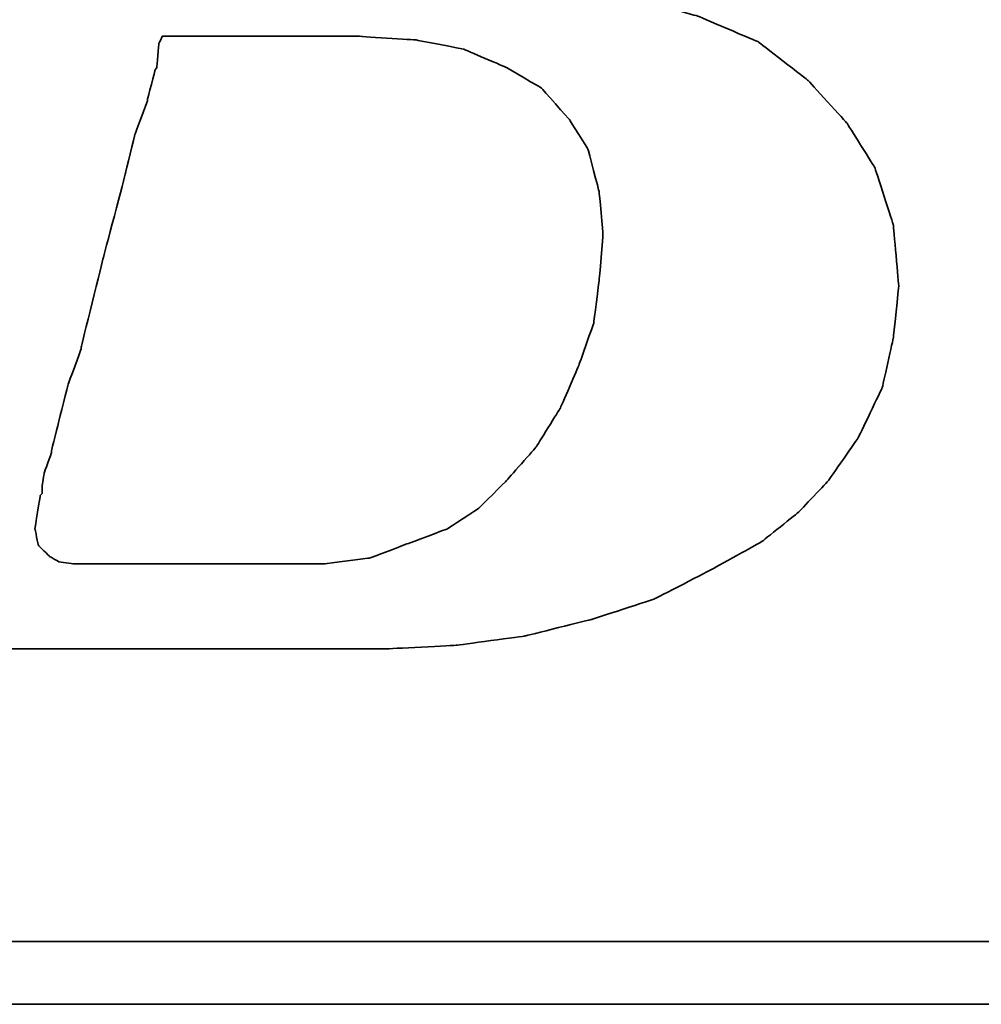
# Model space of a CAD drawing. Header units: millimetres. Extents: x 13 to 412, y 108 to 241.
# Tile 27 of 51: x 281 to 284.41, y 140.81 to 144.3. Entities that reach past the tile are written whole.
import ezdxf

# ---------------------------------------------------------------- set-up
doc = ezdxf.new("R2010")
doc.units = ezdxf.units.MM
doc.header["$LTSCALE"] = 0.15
doc.layers.add('DIM', color=4, linetype='CONTINUOUS')
doc.layers.add('layer 1', color=7, linetype='CONTINUOUS')

# ---------------------------------------------------------------- blocks, each defined once
blk = doc.blocks.new('TBI MOTION logo(完整正式版)')
at = {"layer": 'layer 1', "color": 22, "lineweight": 35}
for points, knots in [([(-64.65375, -6.86375), (-64.65375, -6.86375), (-64.84375, -7.29625), (-64.84375, -7.29625), (-64.84375, -7.29625), (-64.84375, -7.29625), (-64.86875, -7.34375), (-64.86875, -7.34375), (-64.86875, -7.34375), (-64.86875, -7.34375), (-64.86875, -7.36875), (-64.86875, -7.36875), (-64.86875, -7.36875), (-64.86875, -7.36875), (-65.15375, -7.65375), (-65.15375, -7.65375), (-65.15375, -7.65375), (-65.15375, -7.65375), (-65.17875, -7.65375), (-65.17875, -7.65375), (-65.17875, -7.65375), (-65.17875, -7.65375), (-65.20375, -7.67875), (-65.20375, -7.67875), (-65.20375, -7.67875), (-65.20375, -7.67875), (-65.58875, -7.87125), (-65.58875, -7.87125), (-65.58875, -7.87125), (-65.58875, -7.87125), (-65.63375, -7.87125), (-65.63375, -7.87125), (-65.63375, -7.87125), (-65.63375, -7.87125), (-65.65875, -7.89375), (-65.65875, -7.89375), (-65.65875, -7.89375), (-65.65875, -7.89375), (-66.09375, -7.94375), (-66.09375, -7.94375), (-66.09375, -7.94375), (-66.09375, -7.94375), (-66.11375, -7.94375), (-66.11375, -7.94375), (-66.11375, -7.94375), (-66.11375, -7.94375), (-66.16375, -7.94375), (-66.16375, -7.94375), (-66.16375, -7.94375), (-66.16375, -7.94375), (-66.30875, -7.94375), (-66.30875, -7.94375), (-66.30875, -7.94375), (-66.30875, -7.94375), (-66.69375, -7.94375), (-66.69375, -7.94375), (-66.69375, -7.94375), (-66.69375, -7.94375), (-67.07375, -7.94375), (-67.07375, -7.94375), (-67.07375, -7.94375), (-67.07375, -7.94375), (-67.12375, -7.94375), (-67.12375, -7.94375), (-67.12375, -7.94375), (-67.12375, -7.94375), (-67.12375, -7.96625), (-67.12375, -7.96625), (-67.12375, -7.96625), (-67.12375, -7.96625), (-67.14875, -7.99125), (-67.14875, -7.99125), (-67.14875, -7.99125), (-67.14875, -7.99125), (-67.24375, -8.34875), (-67.24375, -8.34875), (-67.24375, -8.34875), (-67.24375, -8.34875), (-67.31375, -8.68625), (-67.31375, -8.68625), (-67.31375, -8.68625), (-67.31375, -8.68625), (-67.26875, -8.68625), (-67.26875, -8.68625), (-67.26875, -8.68625), (-67.26875, -8.68625), (-67.07375, -8.68625), (-67.07375, -8.68625), (-67.07375, -8.68625), (-67.07375, -8.68625), (-66.54875, -8.68625), (-66.54875, -8.68625), (-66.54875, -8.68625), (-66.54875, -8.68625), (-65.82625, -8.68625), (-65.82625, -8.68625), (-65.82625, -8.68625), (-65.82625, -8.68625), (-65.01375, -8.68625), (-65.01375, -8.68625), (-65.01375, -8.68625), (-65.01375, -8.68625), (-64.05375, -8.68625), (-64.05375, -8.68625), (-64.05375, -8.68625), (-64.05375, -8.68625), (-62.08375, -8.68625), (-62.08375, -8.68625), (-62.08375, -8.68625), (-62.08375, -8.68625), (-60.06875, -8.68625), (-60.06875, -8.68625), (-60.06875, -8.68625), (-60.06875, -8.68625), (-59.10875, -8.68625), (-59.10875, -8.68625), (-59.10875, -8.68625), (-59.10875, -8.68625), (-58.29375, -8.68625), (-58.29375, -8.68625), (-58.29375, -8.68625), (-58.29375, -8.68625), (-57.57375, -8.68625), (-57.57375, -8.68625), (-57.57375, -8.68625), (-57.57375, -8.68625), (-57.04875, -8.68625), (-57.04875, -8.68625), (-57.04875, -8.68625), (-57.04875, -8.68625), (-56.85375, -8.68625), (-56.85375, -8.68625), (-56.85375, -8.68625), (-56.85375, -8.68625), (-56.70875, -8.68625), (-56.70875, -8.68625), (-56.70875, -8.68625), (-56.70875, -8.68625), (-56.61375, -8.68625), (-56.61375, -8.68625), (-56.61375, -8.68625), (-56.61375, -8.68625), (-56.56875, -8.68625), (-56.56875, -8.68625), (-56.56875, -8.68625), (-56.56875, -8.68625), (-55.65375, -8.63875), (-55.65375, -8.63875), (-55.65375, -8.63875), (-55.65375, -8.63875), (-54.76875, -8.51875), (-54.76875, -8.51875), (-54.76875, -8.51875), (-54.76875, -8.51875), (-53.90375, -8.30375), (-53.90375, -8.30375), (-53.90375, -8.30375), (-53.90375, -8.30375), (-53.08875, -8.03875), (-53.08875, -8.03875), (-53.08875, -8.03875), (-53.08875, -8.03875), (-52.34375, -7.65375), (-52.34375, -7.65375), (-52.34375, -7.65375), (-52.34375, -7.65375), (-51.69875, -7.29625), (-51.69875, -7.29625), (-51.69875, -7.29625), (-51.69875, -7.29625), (-51.21875, -6.91125), (-51.21875, -6.91125), (-51.21875, -6.91125), (-51.21875, -6.91125), (-50.83375, -6.50375), (-50.83375, -6.50375), (-50.83375, -6.50375), (-50.83375, -6.50375), (-50.44875, -5.94875), (-50.44875, -5.94875), (-50.44875, -5.94875), (-50.44875, -5.94875), (-50.13875, -5.30375), (-50.13875, -5.30375), (-50.13875, -5.30375), (-50.13875, -5.30375), (-49.99375, -4.65375), (-49.99375, -4.65375), (-49.99375, -4.65375), (-49.99375, -4.65375), (-49.92375, -3.98375), (-49.92375, -3.98375), (-49.92375, -3.98375), (-49.92375, -3.98375), (-49.99375, -3.19374), (-49.99375, -3.19374), (-49.99375, -3.19374), (-49.99375, -3.19374), (-50.23374, -2.44874), (-50.23374, -2.44874), (-50.23374, -2.44874), (-50.23374, -2.44874), (-50.59375, -1.87374), (-50.59375, -1.87374), (-50.59375, -1.87374), (-50.59375, -1.87374), (-51.09875, -1.31874), (-51.09875, -1.31874), (-51.09875, -1.31874), (-51.09875, -1.31874), (-51.74375, -0.81875), (-51.74375, -0.81875), (-51.74375, -0.81875), (-51.74375, -0.81875), (-52.53875, -0.48125), (-52.53875, -0.48125), (-52.53875, -0.48125), (-52.53875, -0.48125), (-53.47375, -0.21875), (-53.47375, -0.21875), (-53.47375, -0.21875), (-53.47375, -0.21875), (-54.52875, -0.04874), (-54.52875, -0.04874), (-54.52875, -0.04874), (-54.52875, -0.04874), (-55.65375, 0.12125), (-55.65375, 0.12125), (-55.65375, 0.12125), (-55.65375, 0.12125), (-54.50375, 0.28624), (-54.50375, 0.28624), (-54.50375, 0.28624), (-54.50375, 0.28624), (-53.83375, 0.38124), (-53.83375, 0.38124), (-53.83375, 0.38124), (-53.83375, 0.38124), (-53.18375, 0.50125), (-53.18375, 0.50125), (-53.18375, 0.50125), (-53.18375, 0.50125), (-52.55875, 0.66874), (-52.55875, 0.66874), (-52.55875, 0.66874), (-52.55875, 0.66874), (-52.03375, 0.86124), (-52.03375, 0.86124), (-52.03375, 0.86124), (-52.03375, 0.86124), (-51.50374, 1.03124), (-51.50374, 1.03124), (-51.50374, 1.03124), (-51.50374, 1.03124), (-51.09875, 1.27125), (-51.09875, 1.27125), (-51.09875, 1.27125), (-51.09875, 1.27125), (-50.71375, 1.48624), (-50.71375, 1.48624), (-50.71375, 1.48624), (-50.71375, 1.48624), (-50.37625, 1.77625), (-50.37625, 1.77625), (-50.37625, 1.77625), (-50.37625, 1.77625), (-49.82375, 2.37625), (-49.82375, 2.37625), (-49.82375, 2.37625), (-49.82375, 2.37625), (-49.41875, 2.99625), (-49.41875, 2.99625), (-49.41875, 2.99625), (-49.41875, 2.99625), (-49.22375, 3.76625), (-49.22375, 3.76625), (-49.22375, 3.76625), (-49.22375, 3.76625), (-49.15375, 4.50874), (-49.15375, 4.50874), (-49.15375, 4.50874), (-49.15375, 4.50874), (-49.20375, 5.25125), (-49.20375, 5.25125), (-49.20375, 5.25125), (-49.20375, 5.25125), (-49.41875, 5.92625), (-49.41875, 5.92625), (-49.41875, 5.92625), (-49.41875, 5.92625), (-49.77875, 6.47625), (-49.77875, 6.47625), (-49.77875, 6.47625), (-49.77875, 6.47625), (-50.33125, 7.02624), (-50.33125, 7.02624), (-50.33125, 7.02624), (-50.33125, 7.02624), (-51.00125, 7.43625), (-51.00125, 7.43625), (-51.00125, 7.43625), (-51.00125, 7.43625), (-51.79375, 7.72625), (-51.79375, 7.72625), (-51.79375, 7.72625), (-51.79375, 7.72625), (-52.72875, 7.89124), (-52.72875, 7.89124), (-52.72875, 7.89124), (-52.72875, 7.89124), (-53.83375, 7.98625), (-53.83375, 7.98625), (-53.83375, 7.98625), (-53.83375, 7.98625), (-53.92875, 7.98625), (-53.92875, 7.98625), (-53.92875, 7.98625), (-53.92875, 7.98625), (-54.26375, 7.98625), (-54.26375, 7.98625), (-54.26375, 7.98625), (-54.26375, 7.98625), (-54.74375, 7.98625), (-54.74375, 7.98625), (-54.74375, 7.98625), (-54.74375, 7.98625), (-55.36875, 7.98625), (-55.36875, 7.98625), (-55.36875, 7.98625), (-55.36875, 7.98625), (-56.13375, 7.98625), (-56.13375, 7.98625), (-56.13375, 7.98625), (-56.13375, 7.98625), (-56.94875, 7.98625), (-56.94875, 7.98625), (-56.94875, 7.98625), (-56.94875, 7.98625), (-58.77625, 7.98625), (-58.77625, 7.98625), (-58.77625, 7.98625), (-58.77625, 7.98625), (-60.59875, 7.98625), (-60.59875, 7.98625), (-60.59875, 7.98625), (-60.59875, 7.98625), (-61.41375, 7.98625), (-61.41375, 7.98625), (-61.41375, 7.98625), (-61.41375, 7.98625), (-62.17875, 7.98625), (-62.17875, 7.98625), (-62.17875, 7.98625), (-62.17875, 7.98625), (-62.80375, 7.98625), (-62.80375, 7.98625), (-62.80375, 7.98625), (-62.80375, 7.98625), (-63.30625, 7.98625), (-63.30625, 7.98625), (-63.30625, 7.98625), (-63.30625, 7.98625), (-63.57375, 7.98625), (-63.57375, 7.98625), (-63.57375, 7.98625), (-63.57375, 7.98625), (-63.57375, 7.96375), (-63.57375, 7.96375), (-63.57375, 7.96375), (-63.57375, 7.96375), (-63.59875, 7.94125), (-63.59875, 7.94125), (-63.59875, 7.94125), (-63.59875, 7.94125), (-63.69375, 7.55625), (-63.69375, 7.55625), (-63.69375, 7.55625), (-63.69375, 7.55625), (-63.76375, 7.24624), (-63.76375, 7.24624), (-63.76375, 7.24624), (-63.76375, 7.24624), (-63.23875, 7.24624), (-63.23875, 7.24624), (-63.23875, 7.24624), (-63.23875, 7.24624), (-62.75875, 7.24624), (-62.75875, 7.24624), (-62.75875, 7.24624), (-62.75875, 7.24624), (-62.61125, 7.24624), (-62.61125, 7.24624), (-62.61125, 7.24624), (-62.61125, 7.24624), (-62.56625, 7.24624), (-62.56625, 7.24624), (-62.56625, 7.24624), (-62.56625, 7.24624), (-62.22875, 7.24624), (-62.22875, 7.24624), (-62.22875, 7.24624), (-62.22875, 7.24624), (-62.20375, 7.24624), (-62.20375, 7.24624), (-62.20375, 7.24624), (-62.20375, 7.24624), (-62.17875, 7.21875), (-62.17875, 7.21875), (-62.17875, 7.21875), (-62.17875, 7.21875), (-61.96375, 7.17125), (-61.96375, 7.17125), (-61.96375, 7.17125), (-61.96375, 7.17125), (-61.72375, 7.12624), (-61.72375, 7.12624), (-61.72375, 7.12624), (-61.72375, 7.12624), (-61.70375, 7.12624), (-61.70375, 7.12624), (-61.70375, 7.12624), (-61.70375, 7.12624), (-61.55875, 7.07624), (-61.55875, 7.07624), (-61.55875, 7.07624), (-61.55875, 7.07624), (-61.50875, 7.07624), (-61.50875, 7.07624), (-61.50875, 7.07624), (-61.50875, 7.07624), (-61.48375, 7.02624), (-61.48375, 7.02624), (-61.48375, 7.02624), (-61.48375, 7.02624), (-61.31875, 6.83375), (-61.31875, 6.83375), (-61.31875, 6.83375), (-61.31875, 6.83375), (-61.29375, 6.81125), (-61.29375, 6.81125), (-61.29375, 6.81125), (-61.29375, 6.81125), (-61.29375, 6.78625), (-61.29375, 6.78625), (-61.29375, 6.78625), (-61.29375, 6.78625), (-61.19875, 6.50124), (-61.19875, 6.50124), (-61.19875, 6.50124), (-61.19875, 6.50124), (-61.17375, 6.45124), (-61.17375, 6.45124), (-61.17375, 6.45124), (-61.17375, 6.45124), (-61.19875, 6.40625), (-61.19875, 6.40625), (-61.19875, 6.40625), (-61.19875, 6.40625), (-61.26875, 5.99624), (-61.26875, 5.99624), (-61.26875, 5.99624), (-61.26875, 5.99624), (-61.26875, 5.85125), (-61.26875, 5.85125), (-61.26875, 5.85125), (-61.26875, 5.85125), (-61.26875, 5.82625), (-61.26875, 5.82625), (-61.26875, 5.82625), (-61.26875, 5.82625), (-61.29375, 5.80625), (-61.29375, 5.80625), (-61.29375, 5.80625), (-61.29375, 5.80625), (-61.34125, 5.66125), (-61.34125, 5.66125), (-61.34125, 5.66125), (-61.34125, 5.66125), (-61.41375, 5.44625), (-61.41375, 5.44625), (-61.41375, 5.44625), (-61.41375, 5.44625), (-61.48375, 5.15625), (-61.48375, 5.15625), (-61.48375, 5.15625), (-61.48375, 5.15625), (-61.58375, 4.82124), (-61.58375, 4.82124), (-61.58375, 4.82124), (-61.58375, 4.82124), (-61.79875, 4.00375), (-61.79875, 4.00375), (-61.79875, 4.00375), (-61.79875, 4.00375), (-62.05875, 2.99625), (-62.05875, 2.99625), (-62.05875, 2.99625), (-62.05875, 2.99625), (-62.34875, 1.91625), (-62.34875, 1.91625), (-62.34875, 1.91625), (-62.34875, 1.91625), (-62.97375, -0.41124), (-62.97375, -0.41124), (-62.97375, -0.41124), (-62.97375, -0.41124), (-63.59875, -2.75875), (-63.59875, -2.75875), (-63.59875, -2.75875), (-63.59875, -2.75875), (-63.88375, -3.86374), (-63.88375, -3.86374), (-63.88375, -3.86374), (-63.88375, -3.86374), (-64.14875, -4.82374), (-64.14875, -4.82374), (-64.14875, -4.82374), (-64.14875, -4.82374), (-64.36375, -5.64125), (-64.36375, -5.64125), (-64.36375, -5.64125), (-64.36375, -5.64125), (-64.43625, -5.97625), (-64.43625, -5.97625), (-64.43625, -5.97625), (-64.43625, -5.97625), (-64.50875, -6.28625), (-64.50875, -6.28625), (-64.50875, -6.28625), (-64.50875, -6.28625), (-64.50875, -6.30875), (-64.50875, -6.30875), (-64.50875, -6.30875), (-64.50875, -6.30875), (-64.57875, -6.50375), (-64.57875, -6.50375), (-64.57875, -6.50375), (-64.57875, -6.50375), (-64.62875, -6.69625), (-64.62875, -6.69625), (-64.62875, -6.69625), (-64.62875, -6.69625), (-64.62875, -6.76875), (-64.62875, -6.76875), (-64.62875, -6.76875), (-64.62875, -6.76875), (-64.62875, -6.81375), (-64.62875, -6.81375), (-64.62875, -6.81375), (-64.62875, -6.81375), (-64.62875, -6.83875), (-64.62875, -6.83875), (-64.62875, -6.83875), (-64.62875, -6.83875), (-64.65375, -6.86375), (-64.65375, -6.86375)], [0, 0, 0, 0, 0.00719424, 0.00719424, 0.00719424, 0.00719425, 0.01438849, 0.01438849, 0.01438849, 0.0143885, 0.02158273, 0.02158273, 0.02158273, 0.02158274, 0.02877698, 0.02877698, 0.02877698, 0.02877699, 0.03597122, 0.03597122, 0.03597122, 0.03597123, 0.04316547, 0.04316547, 0.04316547, 0.04316548, 0.05035971, 0.05035971, 0.05035971, 0.05035972, 0.05755396, 0.05755396, 0.05755396, 0.05755397, 0.0647482, 0.0647482, 0.0647482, 0.06474821, 0.07194245, 0.07194245, 0.07194245, 0.07194246, 0.07913669, 0.07913669, 0.07913669, 0.0791367, 0.08633094, 0.08633094, 0.08633094, 0.08633095, 0.09352518, 0.09352518, 0.09352518, 0.09352519, 0.10071942, 0.10071942, 0.10071942, 0.10071943, 0.10791367, 0.10791367, 0.10791367, 0.10791368, 0.11510791, 0.11510791, 0.11510791, 0.11510792, 0.12230216, 0.12230216, 0.12230216, 0.12230217, 0.1294964, 0.1294964, 0.1294964, 0.12949641, 0.13669065, 0.13669065, 0.13669065, 0.13669066, 0.14388489, 0.14388489, 0.14388489, 0.1438849, 0.15107914, 0.15107914, 0.15107914, 0.15107915, 0.15827338, 0.15827338, 0.15827338, 0.15827339, 0.16546763, 0.16546763, 0.16546763, 0.16546764, 0.17266187, 0.17266187, 0.17266187, 0.17266188, 0.17985612, 0.17985612, 0.17985612, 0.17985613, 0.18705036, 0.18705036, 0.18705036, 0.18705037, 0.1942446, 0.1942446, 0.1942446, 0.19424461, 0.20143885, 0.20143885, 0.20143885, 0.20143886, 0.20863309, 0.20863309, 0.20863309, 0.2086331, 0.21582734, 0.21582734, 0.21582734, 0.21582735, 0.22302158, 0.22302158, 0.22302158, 0.22302159, 0.23021583, 0.23021583, 0.23021583, 0.23021584, 0.23741007, 0.23741007, 0.23741007, 0.23741008, 0.24460432, 0.24460432, 0.24460432, 0.24460433, 0.25179856, 0.25179856, 0.25179856, 0.25179857, 0.25899281, 0.25899281, 0.25899281, 0.25899282, 0.26618705, 0.26618705, 0.26618705, 0.26618706, 0.27338129, 0.27338129, 0.27338129, 0.2733813, 0.28057554, 0.28057554, 0.28057554, 0.28057555, 0.28776978, 0.28776978, 0.28776978, 0.28776979, 0.29496403, 0.29496403, 0.29496403, 0.29496404, 0.30215827, 0.30215827, 0.30215827, 0.30215828, 0.30935252, 0.30935252, 0.30935252, 0.30935253, 0.31654676, 0.31654676, 0.31654676, 0.31654677, 0.32374101, 0.32374101, 0.32374101, 0.32374102, 0.33093525, 0.33093525, 0.33093525, 0.33093526, 0.3381295, 0.3381295, 0.3381295, 0.33812951, 0.34532374, 0.34532374, 0.34532374, 0.34532375, 0.35251799, 0.35251799, 0.35251799, 0.352518, 0.35971223, 0.35971223, 0.35971223, 0.35971224, 0.36690647, 0.36690647, 0.36690647, 0.36690648, 0.37410072, 0.37410072, 0.37410072, 0.37410073, 0.38129496, 0.38129496, 0.38129496, 0.38129497, 0.38848921, 0.38848921, 0.38848921, 0.38848922, 0.39568345, 0.39568345, 0.39568345, 0.39568346, 0.4028777, 0.4028777, 0.4028777, 0.40287771, 0.41007194, 0.41007194, 0.41007194, 0.41007195, 0.41726619, 0.41726619, 0.41726619, 0.4172662, 0.42446043, 0.42446043, 0.42446043, 0.42446044, 0.43165468, 0.43165468, 0.43165468, 0.43165469, 0.43884892, 0.43884892, 0.43884892, 0.43884893, 0.44604317, 0.44604317, 0.44604317, 0.44604318, 0.45323741, 0.45323741, 0.45323741, 0.45323742, 0.46043165, 0.46043165, 0.46043165, 0.46043166, 0.4676259, 0.4676259, 0.4676259, 0.46762591, 0.47482014, 0.47482014, 0.47482014, 0.47482015, 0.48201439, 0.48201439, 0.48201439, 0.4820144, 0.48920863, 0.48920863, 0.48920863, 0.48920864, 0.49640288, 0.49640288, 0.49640288, 0.49640289, 0.50359712, 0.50359712, 0.50359712, 0.50359713, 0.51079137, 0.51079137, 0.51079137, 0.51079138, 0.51798561, 0.51798561, 0.51798561, 0.51798562, 0.52517986, 0.52517986, 0.52517986, 0.52517987, 0.5323741, 0.5323741, 0.5323741, 0.53237411, 0.53956835, 0.53956835, 0.53956835, 0.53956836, 0.54676259, 0.54676259, 0.54676259, 0.5467626, 0.55395683, 0.55395683, 0.55395683, 0.55395684, 0.56115108, 0.56115108, 0.56115108, 0.56115109, 0.56834532, 0.56834532, 0.56834532, 0.56834533, 0.57553957, 0.57553957, 0.57553957, 0.57553958, 0.58273381, 0.58273381, 0.58273381, 0.58273382, 0.58992806, 0.58992806, 0.58992806, 0.58992807, 0.5971223, 0.5971223, 0.5971223, 0.59712231, 0.60431655, 0.60431655, 0.60431655, 0.60431656, 0.61151079, 0.61151079, 0.61151079, 0.6115108, 0.61870504, 0.61870504, 0.61870504, 0.61870505, 0.62589928, 0.62589928, 0.62589928, 0.62589929, 0.63309353, 0.63309353, 0.63309353, 0.63309354, 0.64028777, 0.64028777, 0.64028777, 0.64028778, 0.64748201, 0.64748201, 0.64748201, 0.64748202, 0.65467626, 0.65467626, 0.65467626, 0.65467627, 0.6618705, 0.6618705, 0.6618705, 0.66187051, 0.66906475, 0.66906475, 0.66906475, 0.66906476, 0.67625899, 0.67625899, 0.67625899, 0.676259, 0.68345324, 0.68345324, 0.68345324, 0.68345325, 0.69064748, 0.69064748, 0.69064748, 0.69064749, 0.69784173, 0.69784173, 0.69784173, 0.69784174, 0.70503597, 0.70503597, 0.70503597, 0.70503598, 0.71223022, 0.71223022, 0.71223022, 0.71223023, 0.71942446, 0.71942446, 0.71942446, 0.71942447, 0.72661871, 0.72661871, 0.72661871, 0.72661872, 0.73381295, 0.73381295, 0.73381295, 0.73381296, 0.74100719, 0.74100719, 0.74100719, 0.7410072, 0.74820144, 0.74820144, 0.74820144, 0.74820145, 0.75539568, 0.75539568, 0.75539568, 0.75539569, 0.76258993, 0.76258993, 0.76258993, 0.76258994, 0.76978417, 0.76978417, 0.76978417, 0.76978418, 0.77697842, 0.77697842, 0.77697842, 0.77697843, 0.78417266, 0.78417266, 0.78417266, 0.78417267, 0.79136691, 0.79136691, 0.79136691, 0.79136692, 0.79856115, 0.79856115, 0.79856115, 0.79856116, 0.8057554, 0.8057554, 0.8057554, 0.80575541, 0.81294964, 0.81294964, 0.81294964, 0.81294965, 0.82014388, 0.82014388, 0.82014388, 0.82014389, 0.82733813, 0.82733813, 0.82733813, 0.82733814, 0.83453237, 0.83453237, 0.83453237, 0.83453238, 0.84172662, 0.84172662, 0.84172662, 0.84172663, 0.84892086, 0.84892086, 0.84892086, 0.84892087, 0.85611511, 0.85611511, 0.85611511, 0.85611512, 0.86330935, 0.86330935, 0.86330935, 0.86330936, 0.8705036, 0.8705036, 0.8705036, 0.87050361, 0.87769784, 0.87769784, 0.87769784, 0.87769785, 0.88489209, 0.88489209, 0.88489209, 0.8848921, 0.89208633, 0.89208633, 0.89208633, 0.89208634, 0.89928058, 0.89928058, 0.89928058, 0.89928059, 0.90647482, 0.90647482, 0.90647482, 0.90647483, 0.91366906, 0.91366906, 0.91366906, 0.91366907, 0.92086331, 0.92086331, 0.92086331, 0.92086332, 0.92805755, 0.92805755, 0.92805755, 0.92805756, 0.9352518, 0.9352518, 0.9352518, 0.93525181, 0.94244604, 0.94244604, 0.94244604, 0.94244605, 0.94964029, 0.94964029, 0.94964029, 0.9496403, 0.95683453, 0.95683453, 0.95683453, 0.95683454, 0.96402878, 0.96402878, 0.96402878, 0.96402879, 0.97122302, 0.97122302, 0.97122302, 0.97122303, 0.97841727, 0.97841727, 0.97841727, 0.97841728, 0.98561151, 0.98561151, 0.98561151, 0.98561152, 0.99280576, 0.99280576, 0.99280576, 0.99280577, 1, 1, 1, 1]), ([(-61.03125, -6.57375), (-61.03125, -6.57375), (-61.03125, -6.67125), (-61.03125, -6.67125), (-61.03125, -6.67125), (-61.03125, -6.67125), (-61.05375, -6.69625), (-61.05375, -6.69625), (-61.05375, -6.69625), (-61.05375, -6.69625), (-61.12375, -7.12875), (-61.12375, -7.12875), (-61.12375, -7.12875), (-61.12375, -7.12875), (-61.07875, -7.34375), (-61.07875, -7.34375), (-61.07875, -7.34375), (-61.07875, -7.34375), (-60.93375, -7.48875), (-60.93375, -7.48875), (-60.93375, -7.48875), (-60.93375, -7.48875), (-60.81375, -7.55625), (-60.81375, -7.55625), (-60.81375, -7.55625), (-60.81375, -7.55625), (-60.62375, -7.58375), (-60.62375, -7.58375), (-60.62375, -7.58375), (-60.62375, -7.58375), (-60.30875, -7.58375), (-60.30875, -7.58375), (-60.30875, -7.58375), (-60.30875, -7.58375), (-59.97375, -7.58375), (-59.97375, -7.58375), (-59.97375, -7.58375), (-59.97375, -7.58375), (-59.87875, -7.58375), (-59.87875, -7.58375), (-59.87875, -7.58375), (-59.87875, -7.58375), (-59.63625, -7.58375), (-59.63625, -7.58375), (-59.63625, -7.58375), (-59.63625, -7.58375), (-58.96875, -7.58375), (-58.96875, -7.58375), (-58.96875, -7.58375), (-58.96875, -7.58375), (-58.29375, -7.58375), (-58.29375, -7.58375), (-58.29375, -7.58375), (-58.29375, -7.58375), (-58.05375, -7.58375), (-58.05375, -7.58375), (-58.05375, -7.58375), (-58.05375, -7.58375), (-57.98375, -7.58375), (-57.98375, -7.58375), (-57.98375, -7.58375), (-57.98375, -7.58375), (-57.35875, -7.58375), (-57.35875, -7.58375), (-57.35875, -7.58375), (-57.35875, -7.58375), (-56.78375, -7.50875), (-56.78375, -7.50875), (-56.78375, -7.50875), (-56.78375, -7.50875), (-56.27875, -7.31875), (-56.27875, -7.31875), (-56.27875, -7.31875), (-56.27875, -7.31875), (-55.77375, -7.12875), (-55.77375, -7.12875), (-55.77375, -7.12875), (-55.77375, -7.12875), (-55.36875, -6.86375), (-55.36875, -6.86375), (-55.36875, -6.86375), (-55.36875, -6.86375), (-55.00875, -6.50375), (-55.00875, -6.50375), (-55.00875, -6.50375), (-55.00875, -6.50375), (-54.62375, -6.06875), (-54.62375, -6.06875), (-54.62375, -6.06875), (-54.62375, -6.06875), (-54.31375, -5.56875), (-54.31375, -5.56875), (-54.31375, -5.56875), (-54.31375, -5.56875), (-54.07375, -5.01625), (-54.07375, -5.01625), (-54.07375, -5.01625), (-54.07375, -5.01625), (-53.87875, -4.46374), (-53.87875, -4.46374), (-53.87875, -4.46374), (-53.87875, -4.46374), (-53.80875, -3.91375), (-53.80875, -3.91375), (-53.80875, -3.91375), (-53.80875, -3.91375), (-53.75875, -3.31375), (-53.75875, -3.31375), (-53.75875, -3.31375), (-53.75875, -3.31375), (-53.80875, -2.75875), (-53.80875, -2.75875), (-53.80875, -2.75875), (-53.80875, -2.75875), (-53.95375, -2.20875), (-53.95375, -2.20875), (-53.95375, -2.20875), (-53.95375, -2.20875), (-54.19375, -1.82625), (-54.19375, -1.82625), (-54.19375, -1.82625), (-54.19375, -1.82625), (-54.55375, -1.41875), (-54.55375, -1.41875), (-54.55375, -1.41875), (-54.55375, -1.41875), (-55.00875, -1.15125), (-55.00875, -1.15125), (-55.00875, -1.15125), (-55.00875, -1.15125), (-55.56125, -0.91375), (-55.56125, -0.91375), (-55.56125, -0.91375), (-55.56125, -0.91375), (-56.18125, -0.79375), (-56.18125, -0.79375), (-56.18125, -0.79375), (-56.18125, -0.79375), (-56.94875, -0.74374), (-56.94875, -0.74374), (-56.94875, -0.74374), (-56.94875, -0.74374), (-56.99875, -0.74374), (-56.99875, -0.74374), (-56.99875, -0.74374), (-56.99875, -0.74374), (-57.09375, -0.74374), (-57.09375, -0.74374), (-57.09375, -0.74374), (-57.09375, -0.74374), (-57.38375, -0.74374), (-57.38375, -0.74374), (-57.38375, -0.74374), (-57.38375, -0.74374), (-57.76875, -0.74374), (-57.76875, -0.74374), (-57.76875, -0.74374), (-57.76875, -0.74374), (-58.24625, -0.74374), (-58.24625, -0.74374), (-58.24625, -0.74374), (-58.24625, -0.74374), (-58.72875, -0.74374), (-58.72875, -0.74374), (-58.72875, -0.74374), (-58.72875, -0.74374), (-59.20875, -0.74374), (-59.20875, -0.74374), (-59.20875, -0.74374), (-59.20875, -0.74374), (-59.46875, -0.74374), (-59.46875, -0.74374), (-59.46875, -0.74374), (-59.46875, -0.74374), (-59.51625, -0.83875), (-59.51625, -0.83875), (-59.51625, -0.83875), (-59.51625, -0.83875), (-59.54375, -1.15125), (-59.54375, -1.15125), (-59.54375, -1.15125), (-59.54375, -1.15125), (-59.56375, -1.17874), (-59.56375, -1.17874), (-59.56375, -1.17874), (-59.56375, -1.17874), (-59.66375, -1.55875), (-59.66375, -1.55875), (-59.66375, -1.55875), (-59.66375, -1.55875), (-59.66375, -1.58375), (-59.66375, -1.58375), (-59.66375, -1.58375), (-59.66375, -1.58375), (-59.82875, -2.01874), (-59.82875, -2.01874), (-59.82875, -2.01874), (-59.82875, -2.01874), (-59.94875, -2.52125), (-59.94875, -2.52125), (-59.94875, -2.52125), (-59.94875, -2.52125), (-60.23875, -3.62375), (-60.23875, -3.62375), (-60.23875, -3.62375), (-60.23875, -3.62375), (-60.52375, -4.77624), (-60.52375, -4.77624), (-60.52375, -4.77624), (-60.52375, -4.77624), (-60.52375, -4.79874), (-60.52375, -4.79874), (-60.52375, -4.79874), (-60.52375, -4.79874), (-60.69125, -5.25375), (-60.69125, -5.25375), (-60.69125, -5.25375), (-60.69125, -5.25375), (-60.81375, -5.73625), (-60.81375, -5.73625), (-60.81375, -5.73625), (-60.81375, -5.73625), (-60.90875, -6.11875), (-60.90875, -6.11875), (-60.90875, -6.11875), (-60.90875, -6.11875), (-60.90875, -6.14375), (-60.90875, -6.14375), (-60.90875, -6.14375), (-60.90875, -6.14375), (-61.00375, -6.40875), (-61.00375, -6.40875), (-61.00375, -6.40875), (-61.00375, -6.40875), (-61.03125, -6.57375), (-61.03125, -6.57375)], [0, 0, 0, 0, 0.01694915, 0.01694915, 0.01694915, 0.01694916, 0.03389831, 0.03389831, 0.03389831, 0.03389832, 0.05084746, 0.05084746, 0.05084746, 0.05084747, 0.06779661, 0.06779661, 0.06779661, 0.06779662, 0.08474576, 0.08474576, 0.08474576, 0.08474577, 0.10169492, 0.10169492, 0.10169492, 0.10169493, 0.11864407, 0.11864407, 0.11864407, 0.11864408, 0.13559322, 0.13559322, 0.13559322, 0.13559323, 0.15254237, 0.15254237, 0.15254237, 0.15254238, 0.16949153, 0.16949153, 0.16949153, 0.16949154, 0.18644068, 0.18644068, 0.18644068, 0.18644069, 0.20338983, 0.20338983, 0.20338983, 0.20338984, 0.22033898, 0.22033898, 0.22033898, 0.22033899, 0.23728814, 0.23728814, 0.23728814, 0.23728815, 0.25423729, 0.25423729, 0.25423729, 0.2542373, 0.27118644, 0.27118644, 0.27118644, 0.27118645, 0.28813559, 0.28813559, 0.28813559, 0.2881356, 0.30508475, 0.30508475, 0.30508475, 0.30508476, 0.3220339, 0.3220339, 0.3220339, 0.32203391, 0.33898305, 0.33898305, 0.33898305, 0.33898306, 0.3559322, 0.3559322, 0.3559322, 0.35593221, 0.37288136, 0.37288136, 0.37288136, 0.37288137, 0.38983051, 0.38983051, 0.38983051, 0.38983052, 0.40677966, 0.40677966, 0.40677966, 0.40677967, 0.42372881, 0.42372881, 0.42372881, 0.42372882, 0.44067797, 0.44067797, 0.44067797, 0.44067798, 0.45762712, 0.45762712, 0.45762712, 0.45762713, 0.47457627, 0.47457627, 0.47457627, 0.47457628, 0.49152542, 0.49152542, 0.49152542, 0.49152543, 0.50847458, 0.50847458, 0.50847458, 0.50847459, 0.52542373, 0.52542373, 0.52542373, 0.52542374, 0.54237288, 0.54237288, 0.54237288, 0.54237289, 0.55932203, 0.55932203, 0.55932203, 0.55932204, 0.57627119, 0.57627119, 0.57627119, 0.5762712, 0.59322034, 0.59322034, 0.59322034, 0.59322035, 0.61016949, 0.61016949, 0.61016949, 0.6101695, 0.62711864, 0.62711864, 0.62711864, 0.62711865, 0.6440678, 0.6440678, 0.6440678, 0.64406781, 0.66101695, 0.66101695, 0.66101695, 0.66101696, 0.6779661, 0.6779661, 0.6779661, 0.67796611, 0.69491525, 0.69491525, 0.69491525, 0.69491526, 0.71186441, 0.71186441, 0.71186441, 0.71186442, 0.72881356, 0.72881356, 0.72881356, 0.72881357, 0.74576271, 0.74576271, 0.74576271, 0.74576272, 0.76271186, 0.76271186, 0.76271186, 0.76271187, 0.77966102, 0.77966102, 0.77966102, 0.77966103, 0.79661017, 0.79661017, 0.79661017, 0.79661018, 0.81355932, 0.81355932, 0.81355932, 0.81355933, 0.83050847, 0.83050847, 0.83050847, 0.83050848, 0.84745763, 0.84745763, 0.84745763, 0.84745764, 0.86440678, 0.86440678, 0.86440678, 0.86440679, 0.88135593, 0.88135593, 0.88135593, 0.88135594, 0.89830508, 0.89830508, 0.89830508, 0.89830509, 0.91525424, 0.91525424, 0.91525424, 0.91525425, 0.93220339, 0.93220339, 0.93220339, 0.9322034, 0.94915254, 0.94915254, 0.94915254, 0.94915255, 0.96610169, 0.96610169, 0.96610169, 0.9661017, 0.98305085, 0.98305085, 0.98305085, 0.98305086, 1, 1, 1, 1]), ([(75.90875, -9.47875), (75.90875, -9.47875), (75.90875, -12.28625), (75.90875, -12.28625), (75.90875, -12.28625), (75.90875, -12.28625), (75.90875, -12.47875), (75.90875, -12.47875), (75.90875, -12.47875), (75.90875, -12.47875), (75.71625, -12.47875), (75.71625, -12.47875), (75.71625, -12.47875), (75.71625, -12.47875), (-88.32875, -12.47875), (-88.32875, -12.47875), (-88.32875, -12.47875), (-88.32875, -12.47875), (-88.32875, -13.29375), (-88.32875, -13.29375), (-88.32875, -13.29375), (-88.32875, -13.29375), (82.89125, -13.29375), (82.89125, -13.29375), (82.89125, -13.29375), (82.89125, -13.29375), (75.90875, -9.47875), (75.90875, -9.47875)], [0, 0, 0, 0, 0.14285714, 0.14285714, 0.14285714, 0.14285715, 0.28571429, 0.28571429, 0.28571429, 0.2857143, 0.42857143, 0.42857143, 0.42857143, 0.42857144, 0.57142857, 0.57142857, 0.57142857, 0.57142858, 0.71428571, 0.71428571, 0.71428571, 0.71428572, 0.85714286, 0.85714286, 0.85714286, 0.85714287, 1, 1, 1, 1])]:
    blk.add_open_spline(points, degree=3, knots=knots, dxfattribs=at)

msp = doc.modelspace()

# ---------------------------------------------------------------- block references
at = {"layer": 'DIM', "color": 7, "xscale": 0.2736514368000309, "yscale": 0.2736514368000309, "zscale": 0.2736514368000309}
msp.add_blockref('TBI MOTION logo(完整正式版)', (297.7778, 144.4481), dxfattribs=at)

doc.saveas('drawing.dxf')
